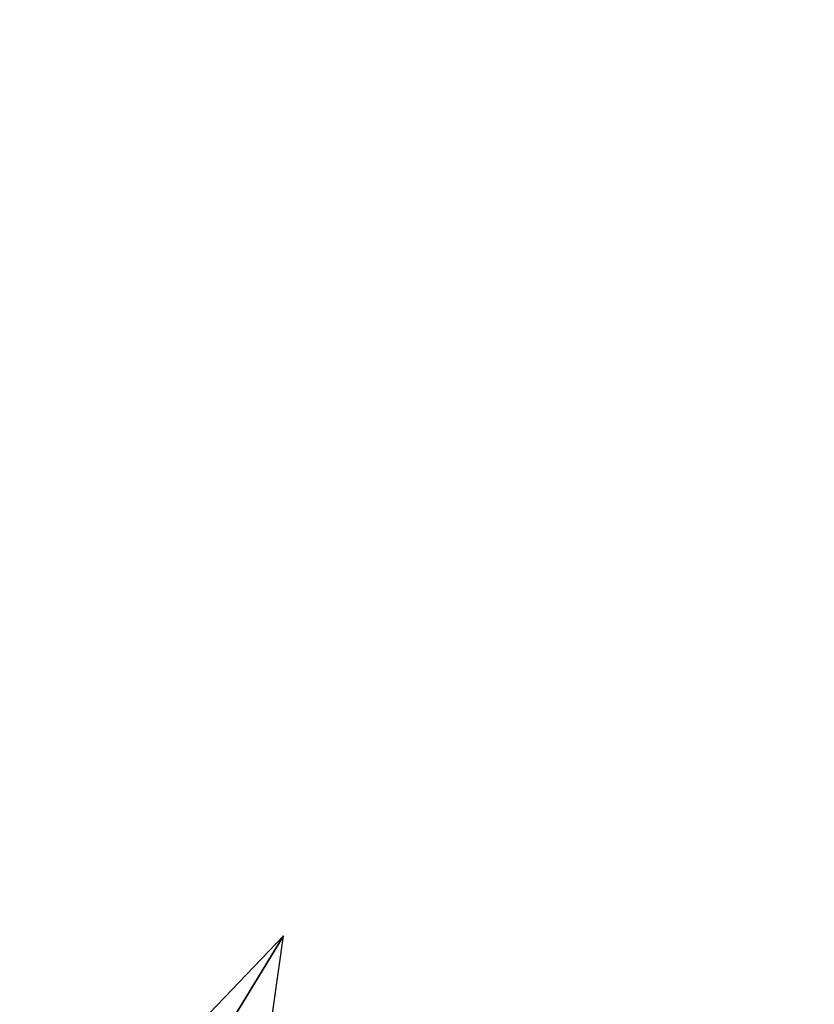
# Model space of a CAD drawing. Extents: x -0.021 to 0.061, y -0.146 to 0.036.
# Tile 186 of 256: x 0.016502 to 0.017061, y -0.010157 to -0.009465. Entities that reach past the tile are written whole.
import ezdxf

# ---------------------------------------------------------------- set-up
doc = ezdxf.new("R2010")
doc.units = 0
doc.layers.add('mesh', color=7, linetype='CONTINUOUS')

msp = doc.modelspace()

# ---------------------------------------------------------------- meshes
at = {"layer": 'mesh'}
mesh = msp.add_polyface(dxfattribs=at)
corners = [(0.01729838, -0.01353137, 0.14146062), (0.01741415, -0.01155859, 0.14068776), (0.01703982, -0.01356898, 0.13832109), (0.01522892, -0.01250123, 0.13025763), (0.01668759, -0.01010927, 0.13210239), (0.01544563, -0.01140714, 0.12858515), (0.01646191, -0.01170219, 0.13366895), (0.01359217, -0.013077, 0.12539899), (0.01565242, -0.01067191, 0.12673863), (0.01372969, -0.01279038, 0.12362947), (0.01502792, -0.01392538, 0.13167464), (0.01628123, -0.01354509, 0.13493832), (0.01717941, -0.0113361, 0.13724061), (0.01753698, -0.00946528, 0.13986772), (0.01712616, -0.01259378, 0.14375465), (0.0170565, -0.01243397, 0.14397808), (0.01733179, -0.01021644, 0.14242452), (0.01557191, -0.011967, 0.11085712), (0.01495218, -0.01142459, 0.12234002), (0.01567364, -0.01182954, 0.11091544), (0.01519438, -0.0124772, 0.11064062), (0.0160149, -0.01161708, 0.11003532), (0.01427406, -0.01363174, 0.10888471), (0.0144112, -0.01326188, 0.1101807), (0.01712842, -0.01097324, 0.10865233), (0.01769963, -0.01069152, 0.1082431), (0.01645321, -0.01263191, 0.1070933), (0.01511997, -0.01320788, 0.10791927), (0.01665474, -0.01122635, 0.10909566), (0.01628474, -0.01144229, 0.1095615), (0.01506364, -0.01431316, 0.10574704), (0.01727376, -0.01231153, 0.10675742), (0.01715046, -0.01368104, 0.10520487), (0.01835452, -0.01039306, 0.10787668), (0.01727442, -0.01412056, 0.14161053), (0.01376928, -0.01268551, 0.12186272), (0.01661057, -0.0105634, 0.11145272)]
mesh.append_faces([[corners[k] for k in face] for face in [(0, 1, 2, 2), (3, 4, 5, 5), (6, 4, 3, 3), (7, 5, 8, 8), (9, 7, 8, 8), (10, 6, 3, 3), (11, 6, 10, 10), (11, 12, 6, 6), (2, 12, 11, 11), (2, 13, 12, 12), (1, 13, 2, 2), (14, 15, 16, 16), (14, 1, 0, 0), (16, 1, 14, 14), (17, 18, 19, 19), (20, 18, 17, 17), (21, 17, 19, 19), (21, 20, 17, 17), (22, 20, 21, 21), (22, 23, 20, 20), (24, 25, 26, 26), (27, 24, 26, 26), (27, 28, 24, 24), (29, 28, 27, 27), (22, 29, 27, 27), (21, 29, 22, 22), (30, 31, 32, 32), (26, 31, 30, 30), (26, 33, 31, 31), (25, 33, 26, 26), (14, 0, 34, 34), (20, 35, 18, 18), (23, 35, 20, 20), (36, 21, 19, 19)]])

doc.saveas('drawing.dxf')
